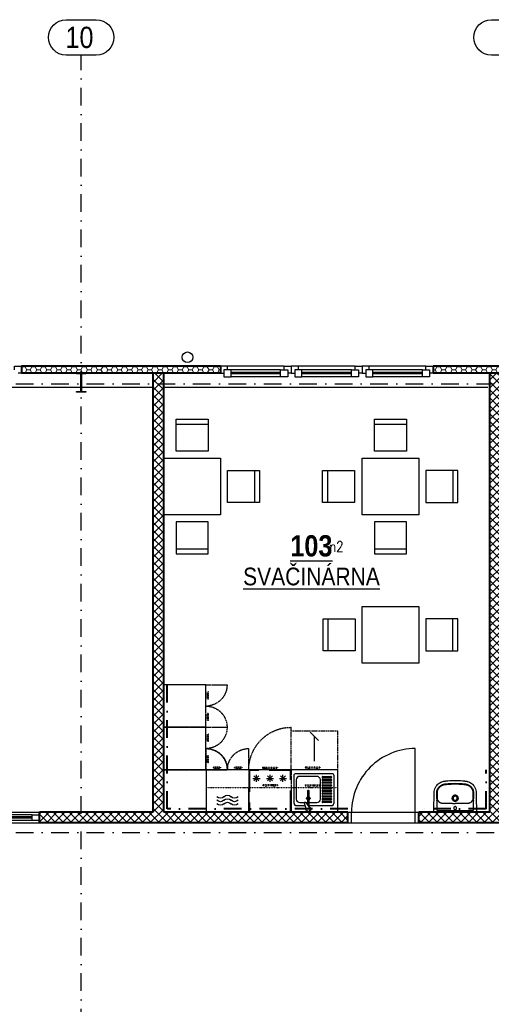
# Model space of a CAD drawing. Header units: millimetres. Extents: x 289644 to 361310, y -188841 to -159734.
# Tile 6 of 7: x 342658 to 349312, y -173637 to -159734. Entities that reach past the tile are written whole.
import ezdxf

# ---------------------------------------------------------------- set-up
doc = ezdxf.new("R2010")
doc.units = ezdxf.units.MM
for name, pattern in [('DASHDOT', [0.5, 0.25, -0.125, 0, -0.125]), ('DASHED', [4.5, 3, -1.5]), ('DIVIDE', [8, 3, -1.5, 0.25, -1.5, 0.25, -1.5]), ('HIDDEN', [3.5, 2.5, -1])]:
    doc.linetypes.add(name, pattern=pattern)
for name, color, linetype in [('IN_BLOKY_OSTATNI', 252, 'Continuous'), ('IN_BLOKY_ZT', 161, 'Continuous'), ('IN_C_OSA', 6, 'DASHDOT'), ('IN_C_TENKA', 7, 'Continuous'), ('IN_LEGENDA_M', 3, 'Continuous'), ('IN_NS_TENKA', 20, 'Continuous'), ('IN_NS_VYPLNE OTVORU', 16, 'Continuous')]:
    doc.layers.add(name, color=color, linetype=linetype)
doc.layers.add('IN_HELP', color=6, linetype='Continuous', plot=False)
for name, color, linetype, lineweight in [('IN_NS_TLUSTA', 1, 'Continuous', 40), ('IN_SLOUPY', 6, 'Continuous', 30), ('IN_SRAFY', 8, 'Continuous', 9)]:
    doc.layers.add(name, color=color, linetype=linetype, lineweight=lineweight)
doc.styles.add('ARIAL', font='arial.ttf')
doc.styles.add('Koty', font='romand.shx', dxfattribs={"width": 0.8})
doc.styles.add('ROMAND', font='romand.shx', dxfattribs={"width": 0.85})
doc.dimstyles.new('IN_50', dxfattribs={"dimtxt": 125, "dimasz": 125, "dimexe": 75, "dimexo": 300, "dimgap": 40, "dimtad": 1, "dimdec": 0, "dimrnd": 5, "dimzin": 9, "dimdsep": 46, "dimtxsty": 'Koty', "dimblk": 'OBLIQUE', "dimcen": 40, "dimdle": 75, "dimclrd": 256, "dimclre": 256, "dimclrt": 256, "dimadec": 0, "dimazin": 0, "dimtfac": 1, "dimtdec": 0, "dimtmove": 1, "dimatfit": 3, "dimldrblk": 'ARCHTICK', "dimfxl": 350, "dimfxlon": 1, "dimtolj": 1, "dimtzin": 0, "dimlwd": -1, "dimlwe": -1, "dimarcsym": 0})
pattern_1 = [(0, (0, -176228.025), (71.4375, 41.2444597), [47.625, -95.25]), (120, (0, -176228.025), (-71.4375, 41.24446), [47.625, -95.25]), (60, (0, -176228.025), (2e-07, 82.4889196), [-95.25, 47.625])]
pattern_2 = [(45, (0, -176228.025), (-56.1266, 56.1266), []), (135, (0, -176228.025), (-56.1266, -56.1266), [])]

# ---------------------------------------------------------------- blocks, each defined once
blk = doc.blocks.new('umyvadlo02')
for p, q in [((287, 0), (-287, 0)), ((-256, -24), (256, -24)), ((-256, -24), (-256, -155)), ((-164, -123), (-164, -123)), ((164, -123), (164, -123)), ((256, -155), (256, -24)), ((-245, -155), (-245, -155))]:
    blk.add_line(p, q)
for centre, radius, start, end in [((-21, 8455), 8579, 269.8764, 270.1385), ((19, -7830), 7706, 89.8467, 90.1385), ((-3172, 11), 2921, 356.0078, 356.4663), ((-45, -207), 214, 176.0078, 177.7144), ((-149, -202), 101, 174.2213, 177.654), ((-171, -200), 79.3, 158.2149, 174.2213), ((-183, -195), 66.2, 146.7828, 158.2149), ((-1, -198), 43.2, 167.4337, 179.9662), ((1, -198), 43.2, 0.0218, 12.5783), ((178, -198), 72, 22.2487, 32.7535), ((175, -199), 75, 5.3151, 22.2487), ((112, -205), 138, 2.8096, 5.3151), ((2439, -37), 2186, 183.4566, 184.0693), ((63, -206), 196, 2.2085, 4.0693)]:
    blk.add_arc(centre, radius, start, end)
for points, degree in [([(-287, 0), (-291, 0), (-294, 0), (-301, 0), (-300, 0), (-300, 0)], 5), ([(300, 0), (300, 0), (301, 0), (294, 0), (291, 0), (287, 0)], 5), ([(-256, -155), (-256, -156), (-256, -157), (-256, -160), (-256, -163), (-256, -166), (-256, -168), (-257, -169)], 3), ([(257, -169), (257, -168), (256, -166), (256, -163), (256, -160), (256, -157), (256, -156), (256, -155)], 3)]:
    blk.add_open_spline(points, degree=degree)
for points, degree, knots in [([(-300, 0), (-300, 0), (-300, -15), (-300, -24)], 1, [600.373143, 600.373143, 600.51024, 615.933195, 624.329372, 624.329372]), ([(300, -24), (300, -15), (300, 0), (300, 0)], 1, [0, 0, 8.396177, 23.819133, 23.95623, 23.95623]), ([(-300, -24), (-300, -50), (-299, -104), (-298, -172), (-298, -221), (-297, -249), (-297, -264), (-297, -276), (-296, -283), (-296, -289), (-295, -305), (-288, -333), (-271, -366), (-250, -391), (-228, -410), (-203, -425), (-181, -433), (-163, -438), (-152, -440), (-142, -441), (-134, -442), (-121, -444), (-76, -448), (-34, -450), (0, -450)], 3, [624.329372, 624.329372, 624.329372, 624.329372, 702.954481, 784.872453, 830.951627, 847.339519, 869.099473, 876.286618, 885.594721, 889.203185, 893.06913, 934.29152, 975.506743, 1003.663293, 1032.591568, 1061.523462, 1090.200355, 1103.007356, 1116.545068, 1124.93032, 1133.080278, 1141.824147, 1164.862029, 1267.315864, 1267.315864, 1267.315864, 1267.315864]), ([(-164, -123), (-166, -123), (-172, -124), (-180, -124), (-189, -126), (-199, -128), (-208, -132), (-216, -137), (-225, -143), (-232, -151), (-236, -156), (-238, -159)], 3, [850.913163, 850.913163, 850.913163, 850.913163, 858.963388, 866.231581, 877.085686, 886.260054, 895.260314, 905.875022, 916.564351, 927.072225, 937.310546, 937.310546, 937.310546, 937.310546]), ([(-39, -124), (-52, -124), (-68, -124), (-94, -123), (-113, -123), (-133, -123), (-146, -123), (-156, -123), (-161, -123), (-164, -123)], 3, [726.376125, 726.376125, 726.376125, 726.376125, 763.622224, 776.430836, 804.676477, 819.055623, 835.490807, 843.719456, 850.904433, 850.904433, 850.904433, 850.904433]), ([(0, -80), (-3, -80), (-8, -79), (-15, -75), (-19, -68), (-21, -60), (-19, -52), (-15, -45), (-8, -41), (-3, -40), (0, -40)], 3, [0, 0, 0, 0, 8.041153, 16.003729, 24.145465, 32.059, 40.064065, 48.100306, 56.065262, 64.20975, 64.20975, 64.20975, 64.20975]), ([(0, -450), (34, -450), (76, -448), (121, -444), (134, -442), (142, -441), (152, -440), (163, -438), (181, -433), (203, -425), (228, -410), (250, -391), (271, -366), (288, -333), (295, -305), (296, -289), (296, -283), (297, -276), (297, -264), (297, -249), (298, -221), (298, -172), (299, -104), (300, -50), (300, -24)], 3, [-642.986491, -642.986491, -642.986491, -642.986491, -540.532657, -517.494775, -508.750906, -500.600948, -492.215696, -478.677984, -465.870983, -437.194089, -408.262196, -379.333921, -351.177371, -309.962147, -268.739757, -264.873812, -261.265349, -251.957246, -244.770101, -223.010147, -206.622255, -160.54308, -78.625109, 0, 0, 0, 0]), ([(0, -40), (3, -40), (8, -41), (15, -45), (19, -52), (21, -60), (19, -68), (15, -75), (8, -79), (3, -80), (0, -80)], 3, [64.20975, 64.20975, 64.20975, 64.20975, 72.354238, 80.319194, 88.355435, 96.3605, 104.274035, 112.415771, 120.378347, 128.4195, 128.4195, 128.4195, 128.4195]), ([(164, -123), (161, -123), (156, -123), (146, -123), (133, -123), (113, -123), (94, -123), (68, -124), (52, -124), (39, -124)], 3, [523.343903, 523.343903, 523.343903, 523.343903, 530.528881, 538.757529, 555.192714, 569.57186, 597.8175, 610.626113, 647.872212, 647.872212, 647.872212, 647.872212]), ([(238, -159), (236, -156), (232, -151), (225, -143), (216, -137), (208, -132), (199, -128), (189, -126), (180, -124), (172, -124), (166, -123), (164, -123)], 3, [436.937791, 436.937791, 436.937791, 436.937791, 447.176112, 457.683986, 468.373315, 478.988023, 487.988283, 497.162651, 508.016755, 515.284948, 523.335174, 523.335174, 523.335174, 523.335174]), ([(-258, -198), (-259, -200), (-259, -204), (-259, -209), (-259, -216), (-259, -223), (-259, -235), (-259, -245), (-259, -256), (-259, -262), (-259, -269), (-259, -275), (-259, -282), (-258, -288), (-257, -298), (-255, -310), (-249, -326), (-241, -342), (-229, -358), (-211, -374), (-191, -387), (-172, -394), (-161, -397), (-154, -399), (-147, -400), (-136, -401), (-113, -404), (-66, -408), (-26, -409), (0, -409)], 3, [175.048841, 175.048841, 175.048841, 175.048841, 180.891155, 187.66553, 190.097243, 200.971297, 207.107662, 226.924402, 232.691241, 237.690518, 245.872119, 253.117634, 257.691167, 265.085682, 272.24233, 285.758915, 303.884333, 322.571574, 341.132044, 360.794246, 394.866598, 411.87741, 422.527365, 428.832371, 434.893076, 441.844009, 463.483086, 504.881463, 582.882709, 582.882709, 582.882709, 582.882709]), ([(-250, -198), (-250, -200), (-250, -203), (-250, -208), (-250, -216), (-250, -225), (-250, -235), (-250, -244), (-250, -257), (-250, -269), (-250, -280), (-250, -288), (-249, -296), (-247, -308), (-242, -323), (-233, -338), (-222, -352), (-206, -368), (-189, -379), (-174, -385), (-166, -387), (-159, -389), (-152, -391), (-145, -392), (-138, -393), (-128, -394), (-108, -396), (-65, -399), (-26, -401), (0, -401)], 3, [979.515725, 979.515725, 979.515725, 979.515725, 984.998793, 989.193783, 994.506217, 1008.836262, 1014.564091, 1025.67181, 1035.775102, 1052.873813, 1062.576161, 1068.957794, 1075.078432, 1087.407323, 1104.896786, 1122.232394, 1140.496235, 1158.413781, 1190.38659, 1200.50569, 1206.374096, 1216.605643, 1222.213255, 1228.037047, 1234.961214, 1245.092548, 1256.793198, 1296.845648, 1374.248337, 1374.248337, 1374.248337, 1374.248337]), ([(0, -242), (-6, -242), (-14, -240), (-25, -235), (-34, -227), (-40, -218), (-43, -207), (-44, -201), (-44, -198)], 3, [-68.665418, -68.665418, -68.665418, -68.665418, -51.296816, -42.590342, -34.181869, -16.861064, -8.510528, 0, 0, 0, 0]), ([(-43, -189), (-42, -184), (-38, -175), (-28, -164), (-17, -158), (-7, -155), (-2, -155), (0, -155)], 3, [9.459226, 9.459226, 9.459226, 9.459226, 24.117237, 38.862114, 53.669389, 61.303478, 68.668558, 68.668558, 68.668558, 68.668558]), ([(-29, -198), (-29, -196), (-28, -193), (-27, -187), (-24, -182), (-20, -178), (-16, -175), (-9, -171), (-4, -170), (0, -170)], 3, [44.736035, 44.736035, 44.736035, 44.736035, 50.403646, 55.91951, 61.571197, 67.020032, 72.442686, 78.078755, 89.405769, 89.405769, 89.405769, 89.405769]), ([(0, -227), (-2, -227), (-6, -226), (-11, -225), (-16, -222), (-20, -218), (-24, -214), (-27, -208), (-29, -202), (-29, -198)], 3, [0, 0, 0, 0, 5.771404, 11.358994, 16.760694, 22.424371, 27.849839, 33.48032, 44.736035, 44.736035, 44.736035, 44.736035]), ([(0, -155), (2, -155), (7, -155), (17, -158), (28, -164), (38, -175), (42, -184), (43, -189)], 3, [68.668558, 68.668558, 68.668558, 68.668558, 76.033638, 83.667727, 98.475003, 113.219879, 127.877891, 127.877891, 127.877891, 127.877891]), ([(0, -170), (4, -170), (9, -171), (16, -175), (20, -178), (24, -182), (27, -187), (28, -193), (29, -196), (29, -198)], 3, [89.405769, 89.405769, 89.405769, 89.405769, 100.732783, 106.368852, 111.791506, 117.240341, 122.892028, 128.407892, 134.075503, 134.075503, 134.075503, 134.075503]), ([(29, -198), (29, -202), (27, -208), (24, -214), (20, -218), (16, -222), (11, -225), (6, -226), (2, -227), (0, -227)], 3, [134.075503, 134.075503, 134.075503, 134.075503, 145.331218, 150.961699, 156.387167, 162.050844, 167.452544, 173.040134, 178.811538, 178.811538, 178.811538, 178.811538]), ([(44, -198), (44, -201), (43, -207), (40, -218), (34, -227), (25, -235), (14, -240), (6, -242), (0, -242)], 3, [137.337116, 137.337116, 137.337116, 137.337116, 145.847644, 154.19818, 171.518985, 179.927458, 188.633932, 206.002534, 206.002534, 206.002534, 206.002534]), ([(0, -401), (26, -401), (65, -399), (108, -396), (128, -394), (138, -393), (145, -392), (152, -391), (159, -389), (166, -387), (174, -385), (189, -379), (206, -368), (222, -352), (233, -338), (242, -323), (247, -308), (249, -296), (250, -288), (250, -280), (250, -269), (250, -257), (250, -244), (250, -235), (250, -225), (250, -216), (250, -208), (250, -203), (250, -200), (250, -198)], 3, [0, 0, 0, 0, 77.402688, 117.455139, 129.155789, 139.287123, 146.21129, 152.035082, 157.642694, 167.874241, 173.742647, 183.861746, 215.834556, 233.752102, 252.015943, 269.351551, 286.841014, 299.169905, 305.290543, 311.672176, 321.374524, 338.473235, 348.576526, 359.684246, 365.412075, 379.74212, 385.054554, 389.249544, 394.732611, 394.732611, 394.732611, 394.732611]), ([(0, -409), (26, -409), (66, -408), (113, -404), (136, -401), (147, -400), (154, -399), (161, -397), (172, -394), (191, -387), (211, -374), (229, -358), (241, -342), (249, -326), (255, -310), (257, -298), (258, -288), (259, -282), (259, -275), (259, -269), (259, -262), (259, -256), (259, -245), (259, -235), (259, -223), (259, -216), (259, -209), (259, -204), (259, -200), (258, -198)], 3, [582.882709, 582.882709, 582.882709, 582.882709, 660.883955, 702.282331, 723.921408, 730.872341, 736.933047, 743.238052, 753.888008, 770.898819, 804.971172, 824.633373, 843.193843, 861.881084, 880.006503, 893.523087, 900.679736, 908.07425, 912.647783, 919.893298, 928.074899, 933.074176, 938.841015, 958.657755, 964.79412, 975.668174, 978.099887, 984.874262, 990.716576, 990.716576, 990.716576, 990.716576])]:
    blk.add_open_spline(points, degree=degree, knots=knots)
blk = doc.blocks.new('stul_a_zidle_02')
for p, q in [((625, 1350), (175, 1350)), ((175, 1350), (175, 900)), ((625, 1280), (175, 1280)), ((625, 900), (625, 1350)), ((175, 900), (625, 900)), ((0, 800), (0, 0)), ((800, 800), (0, 800)), ((800, 0), (800, 800)), ((-550, 175), (-550, 625)), ((-550, 625), (-100, 625)), ((-480, 625), (-480, 175)), ((-100, 625), (-100, 175)), ((910, 625), (910, 175)), ((1360, 625), (910, 625)), ((1290, 625), (1290, 175)), ((1360, 175), (1360, 625)), ((-100, 175), (-550, 175)), ((910, 175), (1360, 175)), ((0, 0), (800, 0)), ((175, -100), (625, -100)), ((175, -550), (175, -100)), ((625, -100), (625, -550)), ((625, -480), (175, -480)), ((625, -550), (175, -550))]:
    blk.add_line(p, q)
blk = doc.blocks.new('stul_a_zidle_2')
for p, q in [((625, 1350), (175, 1350)), ((175, 1350), (175, 900)), ((625, 1280), (175, 1280)), ((625, 900), (625, 1350)), ((175, 900), (625, 900)), ((0, 800), (0, 0)), ((800, 800), (0, 800)), ((800, 0), (800, 800)), ((0, 0), (800, 0)), ((175, -100), (625, -100)), ((175, -550), (175, -100)), ((625, -100), (625, -550)), ((625, -480), (175, -480)), ((625, -550), (175, -550))]:
    blk.add_line(p, q)
blk = doc.blocks.new('stul_a_zidle_03')
for p, q in [((625, 1350), (175, 1350)), ((175, 1350), (175, 900)), ((625, 1280), (175, 1280)), ((625, 900), (625, 1350)), ((175, 900), (625, 900)), ((0, 800), (0, 0)), ((800, 800), (0, 800)), ((800, 0), (800, 800)), ((-100, 625), (-550, 625)), ((-550, 625), (-550, 175)), ((-480, 625), (-480, 175)), ((-100, 175), (-100, 625)), ((-550, 175), (-100, 175)), ((0, 0), (800, 0)), ((175, -100), (625, -100)), ((175, -550), (175, -100)), ((625, -100), (625, -550)), ((625, -480), (175, -480)), ((625, -550), (175, -550))]:
    blk.add_line(p, q)
blk = doc.blocks.new('madlo')
at = {"linetype": 'DIVIDE', "ltscale": 2}
blk.add_line((-104, -14), (-104, 0), dxfattribs=at)
at = {"linetype": 'DIVIDE', "ltscale": 3}
for p, q in [((104, 0), (-104, 0)), ((-64, 0), (-64, 23)), ((-50, 0), (-50, 23)), ((50, 0), (50, 23)), ((64, 0), (64, 23)), ((104, -14), (104, 0)), ((104, -14), (-104, -14))]:
    blk.add_line(p, q, dxfattribs=at)
blk = doc.blocks.new('_Oblique')
at = {"color": 0, "linetype": 'ByBlock', "lineweight": -2}
blk.add_line((-0.5, -0.5), (0.5, 0.5), dxfattribs=at)
blk = doc.blocks.new('KUCHYŇ VELKÁ')
at = {"linetype": 'HIDDEN', "ltscale": 0.2}
for p, q in [((-2450, 0), (0, 0)), ((-2450, -600), (-2450, 0)), ((-1250, -600), (-1250, 0)), ((0, -600), (-2450, -600))]:
    blk.add_line(p, q, dxfattribs=at)
for p, q in [((-1850, 0), (-1250, 0)), ((-1850, -600), (-1850, 0)), ((-1250, 0), (-1250, -351)), ((-1191, -478), (-1091, -478)), ((-1177, -442), (-1106, -513)), ((-1177, -513), (-1106, -442)), ((-1141, -428), (-1141, -528)), ((-1000, -478), (-900, -478)), ((-985, -442), (-915, -513)), ((-985, -513), (-915, -442)), ((-950, -428), (-950, -528)), ((-818, -478), (-718, -478)), ((-803, -442), (-732, -513)), ((-803, -513), (-732, -442)), ((-768, -428), (-768, -528))]:
    blk.add_line(p, q)
at = {"linetype": 'HIDDEN', "ltscale": 5}
blk.add_line((-650, -600), (-650, 0), dxfattribs=at)
at = {"linetype": 'DIVIDE', "ltscale": 75}
blk.add_line((-650, -350), (-650, 0), dxfattribs=at)
at = {"ltscale": 5}
blk.add_line((0, -600), (0, 0), dxfattribs=at)
at = {"linetype": 'DIVIDE', "ltscale": 3}
for p, q in [((-1850, -350), (0, -350)), ((-1727, -623), (-1727, -600)), ((-1713, -623), (-1713, -600)), ((-1687, -623), (-1687, -600)), ((-1673, -623), (-1673, -600)), ((-1648, -637), (-1648, -623)), ((-1452, -623), (-1452, -637)), ((-1427, -623), (-1427, -600)), ((-1413, -623), (-1413, -600)), ((-1387, -623), (-1387, -600)), ((-1373, -623), (-1373, -600)), ((-1348, -637), (-1348, -623)), ((-1833, -723), (-1856, -723)), ((-1833, -737), (-1856, -737)), ((-1833, -763), (-1856, -763)), ((-1833, -777), (-1856, -777)), ((-1819, -698), (-1833, -698)), ((-1833, -802), (-1819, -802)), ((-1833, -1023), (-1856, -1023)), ((-1833, -1037), (-1856, -1037)), ((-1833, -1063), (-1856, -1063)), ((-1833, -1077), (-1856, -1077)), ((-1819, -998), (-1833, -998)), ((-1833, -1323), (-1856, -1323)), ((-1833, -1337), (-1856, -1337)), ((-1833, -1363), (-1856, -1363)), ((-1833, -1377), (-1856, -1377)), ((-1819, -1298), (-1833, -1298)), ((-1833, -1402), (-1819, -1402)), ((-1833, -1623), (-1856, -1623)), ((-1833, -1637), (-1856, -1637)), ((-1833, -1663), (-1856, -1663)), ((-1819, -1598), (-1833, -1598)), ((-1833, -1677), (-1856, -1677))]:
    blk.add_line(p, q, dxfattribs=at)
at = {"color": 8, "linetype": 'HIDDEN', "ltscale": 5}
for p, q in [((-1856, -600), (-1556, -600)), ((-1850, -600), (-1850, -900)), ((-1250, -600), (-1250, -900)), ((-1856, -1200), (-1556, -1200)), ((-1856, -1200), (-1556, -1200)), ((-1856, -1800), (-1556, -1800))]:
    blk.add_line(p, q, dxfattribs=at)
at = {"linetype": 'DIVIDE', "ltscale": 2}
for p, q in [((-1752, -637), (-1752, -623)), ((-1819, -1102), (-1833, -1102)), ((-1819, -1702), (-1833, -1702))]:
    blk.add_line(p, q, dxfattribs=at)
at = {"linetype": 'DIVIDE'}
for p, q in [((-1648, -623), (-1752, -623)), ((-1648, -637), (-1752, -637)), ((-1348, -623), (-1452, -623)), ((-1348, -637), (-1452, -637)), ((-1833, -698), (-1833, -802)), ((-1819, -698), (-1819, -802)), ((-1833, -998), (-1833, -1102)), ((-1819, -998), (-1819, -1102)), ((-1833, -1298), (-1833, -1402)), ((-1819, -1298), (-1819, -1402)), ((-1833, -1598), (-1833, -1702)), ((-1819, -1598), (-1819, -1702))]:
    blk.add_line(p, q, dxfattribs=at)
at = {"color": 8, "linetype": 'HIDDEN', "ltscale": 7}
blk.add_line((-650, -1150), (-650, -1200), dxfattribs=at)
at = {"linetype": 'DASHED', "ltscale": 100}
blk.add_lwpolyline([(-1240, -10), (-660, -10), (-660, -590), (-1240, -590)], close=True, dxfattribs=at)
at = {"linetype": 'HIDDEN', "ltscale": 0.2}
for points in [[(-2450, -600), (-1856, -600), (-1856, -1200), (-2450, -1200)], [(-2450, -1200), (-1856, -1200), (-1856, -1800), (-2450, -1800)]]:
    blk.add_lwpolyline(points, close=True, dxfattribs=at)
at = {"color": 8, "linetype": 'HIDDEN', "ltscale": 7}
blk.add_lwpolyline([(-650, -600), (-650, -1150), (0, -1150), (0, -600)], dxfattribs=at)
for centre, start, end in [((-1649, -170), 45, 135), ((-1550, -71), 225, 315), ((-1451, -170), 45, 135), ((-1649, -220), 45, 135), ((-1649, -270), 45, 135), ((-1550, -121), 225, 315), ((-1550, -171), 225, 315), ((-1451, -220), 45, 135), ((-1451, -270), 45, 135)]:
    blk.add_arc(centre, 70, start, end)
for centre, radius, start, end in [((-1856, -600), 300, 270, 0), ((-1850, -600), 300, 270, 0), ((-1250, -600), 300, 180, 270), ((-650, -600), 600, 180, 270), ((-1856, -1200), 300, 0, 90), ((-1856, -1200), 300, 270, 0), ((-1856, -1800), 300, 0, 90)]:
    blk.add_arc(centre, radius, start, end, dxfattribs=at)
at = {"layer": 'IN_BLOKY_ZT'}
blk.add_line((-443, -137), (-420, -137), dxfattribs=at)
for points in [[(-610, -124, -0.414214), (-580, -94), (-580, -94), (-452, -94)], [(-610, -124), (-610, -520, 0.414214), (-580, -550), (-80, -550), (-80, -550, 0.414214), (-50, -520), (-50, -520), (-50, -124)], [(-400, -137), (-288, -137), (-288, -137, -0.400272), (-240, -187), (-240, -187), (-240, -187), (-240, -457), (-240, -457, -0.414214), (-290, -507), (-290, -507), (-530, -507), (-530, -507), (-530, -507, -0.414214), (-580, -457), (-580, -457), (-580, -457), (-580, -187), (-580, -187), (-580, -187, -0.414214), (-530, -137), (-530, -137), (-530, -137), (-463, -137)], [(-463, -132, 0.803053), (-445, -140), (-445, -140), (-389, -58), (-389, -58)], [(-400, -78), (-400, -301), (-400, -301, -1.002035), (-420, -301), (-420, -301), (-420, -103)], [(-400, -94), (-80, -94), (-80, -94, -0.414214), (-50, -124)]]:
    blk.add_lwpolyline(points, format="xyb", dxfattribs=at)
for points in [[(-434, -33), (-463, -131)], [(-90, -137), (-205, -137)], [(-205, -156), (-90, -156)], [(-90, -176), (-205, -176)], [(-205, -195), (-90, -195)], [(-90, -215), (-205, -215)], [(-205, -234), (-90, -234)], [(-90, -254), (-205, -254)], [(-205, -273), (-90, -273)], [(-90, -293), (-205, -293)], [(-205, -312), (-90, -312)], [(-90, -332), (-205, -332)], [(-205, -351), (-90, -351)], [(-90, -371), (-205, -371)], [(-205, -390), (-90, -390)], [(-90, -410), (-205, -410)], [(-205, -429), (-90, -429)], [(-90, -449), (-205, -449)], [(-205, -468), (-90, -468)], [(-90, -488), (-205, -488)], [(-205, -507), (-90, -507)]]:
    blk.add_lwpolyline(points, dxfattribs=at)
for centre, radius, start, end in [((-410, -44), 35, 281.2181, 207.305), ((-410, -197), 25, 113.5783, 180), ((-410, -197), 25, 180, 246.4217), ((-410, -197), 25, 293.5784, 66.4216)]:
    blk.add_arc(centre, radius, start, end, dxfattribs=at)
at = {"layer": 'IN_BLOKY_ZT', "extrusion": (0, 0, -1)}
for centre, major_axis, ratio, start_param, end_param in [((-410, -41), (0, 29.6), 0.843648, -1.272155, 2.176223), ((-205, -147), (-10, 0), 0.973684, 4.712389, 7.853982), ((-90, -147), (10, 0), 0.973684, 4.712389, 7.853982), ((-205, -186), (-10, 0), 0.973684, 4.712389, 7.853982), ((-205, -225), (-10, 0), 0.973684, 4.712389, 7.853982), ((-205, -264), (-10, 0), 0.973684, 4.712389, 7.853982), ((-90, -186), (10, 0), 0.973684, 4.712389, 7.853982), ((-90, -225), (10, 0), 0.973684, 4.712389, 7.853982), ((-90, -264), (10, 0), 0.973684, 4.712389, 7.853982), ((-205, -303), (-10, 0), 0.973684, 4.712389, 7.853982), ((-205, -341), (-10, 0), 0.973684, 4.712389, 7.853982), ((-205, -380), (-10, 0), 0.973684, 4.712389, 7.853982), ((-205, -419), (-10, 0), 0.973684, 4.712389, 7.853982), ((-90, -303), (10, 0), 0.973684, 4.712389, 7.853982), ((-90, -341), (10, 0), 0.973684, 4.712389, 7.853982), ((-90, -380), (10, 0), 0.973684, 4.712389, 7.853982), ((-90, -419), (10, 0), 0.973684, 4.712389, 7.853982), ((-205, -458), (-10, 0), 0.973684, 4.712389, 7.853982), ((-205, -497), (-10, 0), 0.973684, 4.712389, 7.853982), ((-90, -458), (10, 0), 0.973684, 4.712389, 7.853982), ((-90, -497), (10, 0), 0.973684, 4.712389, 7.853982)]:
    blk.add_ellipse(centre, major_axis=major_axis, ratio=ratio, start_param=start_param, end_param=end_param, dxfattribs=at)
for p in [(-950, -373), (-350, -623)]:
    blk.add_blockref('madlo', p)
at = {"xscale": -1}
for p in [(-350, -373), (-950, -623)]:
    blk.add_blockref('madlo', p, dxfattribs=at)
at = {"color": 8}
blk.add_leader([(-325, -1072), (-325, -721)], dimstyle='IN_50', override={"dimasz": 120, "dimgap": 40, "dimtad": 0, "dimclrd": 8, "dimfxl": 8, "dimtfill": 1, "dimtfillclr": 256}, dxfattribs=at)

msp = doc.modelspace()

# ---------------------------------------------------------------- hatches: boundary and pattern name
at = {"layer": 'IN_SRAFY'}
h = msp.add_hatch(dxfattribs=at)
h.set_pattern_fill('HONEY', color=8, scale=15)
h.set_pattern_definition(pattern_1)
h.paths.add_polyline_path([(345490, -164626), (342685, -164626), (342685, -164726), (345490, -164726)])
h = msp.add_hatch(dxfattribs=at)
h.set_pattern_fill('ANSI37', color=8, scale=25)
h.set_pattern_definition(pattern_2)
h.paths.add_polyline_path([(344690, -164726), (344540, -164726), (344540, -170926), (342935, -170926), (342935, -171076), (347290, -171076), (347290, -170926), (344690, -170926)])
h = msp.add_hatch(dxfattribs=at)
h.set_pattern_fill('ANSI37', color=8, scale=25)
h.set_pattern_definition(pattern_2)
h.paths.add_polyline_path([(349440, -164726), (349290, -164726), (349290, -170926), (348290, -170926), (348290, -171076), (351940, -171076), (351940, -170926), (349440, -170926)])
h = msp.add_hatch(dxfattribs=at)
h.set_pattern_fill('HONEY', color=8, scale=15)
h.set_pattern_definition(pattern_1)
h.paths.add_polyline_path([(350450, -164626), (348490, -164626), (348490, -164726), (350450, -164726)])

# ---------------------------------------------------------------- linework, layer by layer
at = {"layer": 'IN_C_OSA', "color": 8, "ltscale": 1000}
for p, q in [((343525, -187452), (343525, -160234)), ((291091, -164876), (356093, -164876)), ((291091, -171211), (356093, -171211))]:
    msp.add_line(p, q, dxfattribs=at)
at = {"layer": 'IN_C_OSA', "color": 8, "linetype": 'ByBlock'}
for points in [[(343314, -160234, -1), (343314, -159734), (343737, -159734, -1), (343737, -160234)], [(349314, -160234, -1), (349314, -159734), (349737, -159734, -1), (349737, -160234)]]:
    msp.add_lwpolyline(points, format="xyb", close=True, dxfattribs=at)
at = {"layer": 'IN_C_TENKA', "color": 8}
for p, q in [((338435, -170926), (342935, -170926)), ((338435, -171076), (342935, -171076))]:
    msp.add_line(p, q, dxfattribs=at)
msp.add_circle((345025, -164501), 75, dxfattribs=at)
at = {"layer": 'IN_NS_TENKA', "color": 8}
for p, q in [((344540, -164926), (337760, -164926)), ((349265, -164926), (344690, -164926))]:
    msp.add_line(p, q, dxfattribs=at)
at = {"layer": 'IN_NS_TLUSTA', "color": 8}
for p, q in [((345490, -164626), (342685, -164626)), ((342685, -164626), (342685, -164726)), ((345490, -164726), (342685, -164726)), ((344540, -170926), (344540, -164726)), ((344690, -170926), (344690, -164726)), ((345490, -164626), (345490, -164726)), ((350450, -164626), (348490, -164626)), ((348490, -164626), (348490, -164726)), ((350450, -164726), (348490, -164726)), ((349290, -170926), (349290, -164726)), ((344540, -170926), (342935, -170926)), ((342935, -171076), (342935, -170926)), ((347290, -170926), (344690, -170926)), ((347290, -171076), (347290, -170926)), ((348290, -171076), (348290, -170926)), ((349290, -170926), (348290, -170926)), ((347290, -171076), (342935, -171076)), ((351940, -171076), (348290, -171076))]:
    msp.add_line(p, q, dxfattribs=at)
at = {"layer": 'IN_NS_TLUSTA', "color": 8, "linetype": 'DASHDOT', "ltscale": 1000}
for p, q in [((344740, -170876), (344740, -169126)), ((349240, -170876), (349240, -170326)), ((347290, -170876), (344740, -170876)), ((349240, -170876), (348293, -170876))]:
    msp.add_line(p, q, dxfattribs=at)
at = {"layer": 'IN_NS_VYPLNE OTVORU', "color": 8}
for p, q in [((346390, -164626), (345490, -164626)), ((346340, -164676), (345590, -164676)), ((346340, -164716), (345640, -164716)), ((346340, -164736), (345640, -164736)), ((347390, -164626), (346490, -164626)), ((347340, -164676), (346590, -164676)), ((347340, -164716), (346640, -164716)), ((347340, -164736), (346640, -164736)), ((348390, -164626), (347490, -164626)), ((348340, -164676), (347590, -164676)), ((348340, -164716), (347640, -164716)), ((348340, -164736), (347640, -164736)), ((346340, -164776), (345640, -164776)), ((347340, -164776), (346640, -164776)), ((348340, -164776), (347640, -164776)), ((342835, -170961), (341485, -170961)), ((342835, -170991), (341535, -170991)), ((347290, -170926), (348290, -170926)), ((347340, -171076), (347340, -170926)), ((348240, -171076), (348240, -170926)), ((342835, -171011), (341535, -171011)), ((342835, -171041), (341535, -171041)), ((347290, -171076), (348290, -171076))]:
    msp.add_line(p, q, dxfattribs=at)
for points in [[(342585, -164676), (342585, -164626), (342685, -164626), (342685, -164726), (342635, -164726)], [(345590, -164676), (345590, -164626), (345490, -164626), (345490, -164726), (345540, -164726)], [(346390, -164676), (346390, -164626), (346490, -164626), (346490, -164726), (346440, -164726)], [(346590, -164676), (346590, -164626), (346490, -164626), (346490, -164726), (346540, -164726)], [(347390, -164676), (347390, -164626), (347490, -164626), (347490, -164726), (347440, -164726)], [(347590, -164676), (347590, -164626), (347490, -164626), (347490, -164726), (347540, -164726)], [(348390, -164676), (348390, -164626), (348490, -164626), (348490, -164726), (348440, -164726)]]:
    msp.add_lwpolyline(points, dxfattribs=at)
for points in [[(345640, -164676), (345540, -164676), (345540, -164776), (345640, -164776)], [(346340, -164676), (346440, -164676), (346440, -164776), (346340, -164776)], [(346640, -164676), (346540, -164676), (346540, -164776), (346640, -164776)], [(347340, -164676), (347440, -164676), (347440, -164776), (347340, -164776)], [(347640, -164676), (347540, -164676), (347540, -164776), (347640, -164776)], [(348340, -164676), (348440, -164676), (348440, -164776), (348340, -164776)], [(342835, -170961), (342935, -170961), (342935, -171041), (342835, -171041)]]:
    msp.add_lwpolyline(points, close=True, dxfattribs=at)
msp.add_lwpolyline([(348240, -170926), (348240, -170026, 0.414214), (347340, -170926)], format="xyb", dxfattribs=at)
at = {"layer": 'IN_SLOUPY', "color": 8}
msp.add_lwpolyline([(343522, -164970), (343522, -164751, 0.414214), (343507, -164736), (343458, -164736), (343458, -164726), (343593, -164726), (343593, -164736), (343544, -164736, 0.414214), (343529, -164751), (343529, -164970, 0.414214), (343544, -164985), (343593, -164985), (343593, -164996), (343458, -164996), (343458, -164985), (343507, -164985, 0.414214)], format="xyb", close=True, dxfattribs=at)

# ---------------------------------------------------------------- block references
at = {"layer": 'IN_BLOKY_OSTATNI', "color": 8, "lineweight": 30, "xscale": -1}
msp.add_blockref('stul_a_zidle_03', (345490, -166726), dxfattribs=at)
at = {"layer": 'IN_BLOKY_OSTATNI', "color": 8, "lineweight": 30, "xscale": -1, "rotation": 90}
msp.add_blockref('stul_a_zidle_2', (348290, -168020), dxfattribs=at)
at = {"layer": 'IN_BLOKY_OSTATNI', "color": 8, "xscale": -1, "rotation": 180}
msp.add_blockref('KUCHYŇ VELKÁ', (347140, -170926), dxfattribs=at)
at = {"layer": 'IN_BLOKY_ZT', "color": 8, "xscale": -1, "rotation": 180}
msp.add_blockref('umyvadlo02', (348802, -170926), dxfattribs=at)

# ---------------------------------------------------------------- texts
at = {"layer": 'IN_C_OSA', "color": 8, "linetype": 'ByBlock', "style": 'ARIAL', "width": 0.85}
msp.add_text('10', height=300, dxfattribs=at).set_placement((343303, -160134))
at = {"layer": 'IN_HELP', "color": 8, "linetype": 'ByBlock', "insert": (346424, -167098), "char_height": 150, "width": 1030.07, "attachment_point": 1, "style": 'Koty'}
msp.add_mtext('\\pt450;27,60 m2', dxfattribs=at)
at = {"layer": 'IN_LEGENDA_M', "color": 8, "insert": (345810, -167471), "char_height": 250, "width": 1280.08, "attachment_point": 1, "style": 'ROMAND'}
msp.add_mtext('{\\fArial|b0|i0|c238|p34;\\LSVAČINÁRNA}', dxfattribs=at)

# ---------------------------------------------------------------- next in the draw order: texts
at = {"layer": 'IN_LEGENDA_M', "color": 8, "insert": (346476, -167013), "char_height": 300, "width": 407.19, "attachment_point": 1, "style": 'ROMAND', "bg_fill": 2}
msp.add_mtext('{\\fArial|b1|i0|c238|p34;\\L103}', dxfattribs=at)

# ---------------------------------------------------------------- next in the draw order: block references
at = {"layer": 'IN_BLOKY_OSTATNI', "color": 8, "xscale": -1}
msp.add_blockref('stul_a_zidle_02', (348290, -166726), dxfattribs=at)

doc.saveas('drawing.dxf')
